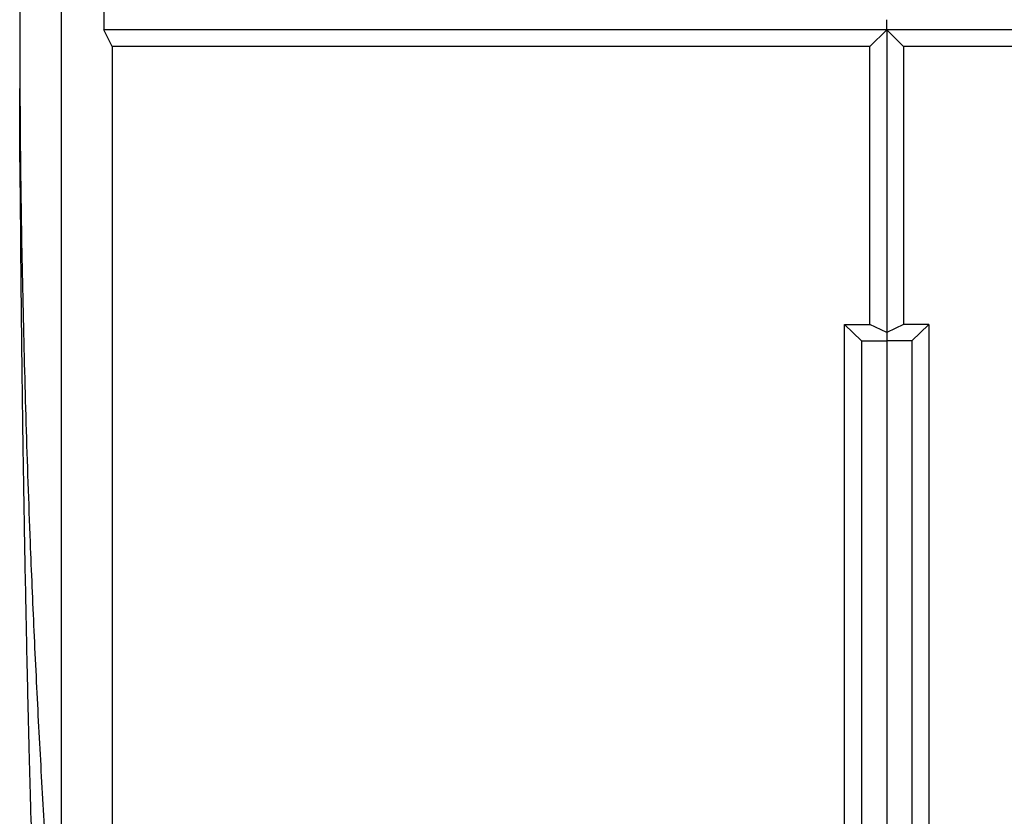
# Model space of a CAD drawing. Header units: millimetres. Extents: x -37728 to 44100, y 631619 to 691915.
# Tile 223 of 256: x 22197 to 22314, y 656862 to 656957. Entities that reach past the tile are written whole.
import ezdxf

# ---------------------------------------------------------------- set-up
doc = ezdxf.new("R2010")
doc.units = ezdxf.units.MM
doc.layers.add('Sonniger opisy', color=255, linetype='Continuous')

# ---------------------------------------------------------------- blocks, each defined once
blk = doc.blocks.new('G200E poziom')
at = {"color": 7, "linetype": 'Continuous'}
for p, q in [((24024.037, 12706.771), (24024.037, 12716.111)), ((24025.037, 12716.111), (24025.037, 12706.771)), ((24033.737, 12703.471), (24033.737, 12716.111)), ((24024.237, 12706.967), (24024.237, 12715.978)), ((24024.537, 12706.967), (24024.537, 12715.978)), ((24024.837, 12706.967), (24024.837, 12715.978)), ((24024.237, 12706.967), (24024.037, 12706.771)), ((24024.237, 12706.967), (24024.537, 12706.967)), ((24024.837, 12706.967), (24024.537, 12706.967)), ((24024.537, 12706.869), (24024.537, 12706.967)), ((24025.037, 12706.771), (24024.837, 12706.967)), ((24024.337, 12706.771), (24024.537, 12706.869)), ((24024.537, 12706.869), (24024.737, 12706.771)), ((24024.537, 12703.274), (24024.537, 12706.869)), ((24024.037, 12706.771), (24024.337, 12706.771)), ((24024.337, 12703.471), (24024.337, 12706.771)), ((24025.037, 12706.771), (24024.737, 12706.771)), ((24024.737, 12706.771), (24024.737, 12703.471)), ((24034.829, 12705.134), (24034.829, 12705.141)), ((24034.825, 12705.122), (24034.835, 12704.133)), ((24034.835, 12704.133), (24034.834, 12703.968)), ((24001.237, 12703.471), (24024.337, 12703.471)), ((24024.337, 12703.471), (24024.537, 12703.274)), ((24024.537, 12703.274), (24024.737, 12703.471)), ((24024.737, 12703.471), (24033.737, 12703.471)), ((24033.737, 12703.471), (24033.837, 12703.274)), ((24001.037, 12703.274), (24024.537, 12703.274)), ((24024.537, 12703.274), (24033.837, 12703.274)), ((24024.537, 12703.274), (24024.537, 12703.154)), ((24033.837, 12685.448), (24033.837, 12703.274))]:
    blk.add_line(p, q, dxfattribs=at)
for points, knots in [([(24034.83, 12705.094), (24034.829, 12705.305), (24034.827, 12705.708), (24034.822, 12706.271), (24034.817, 12706.758), (24034.812, 12707.156), (24034.808, 12707.498), (24034.804, 12707.803), (24034.8, 12708.102), (24034.795, 12708.401), (24034.79, 12708.719), (24034.784, 12709.079), (24034.776, 12709.533), (24034.766, 12710.037), (24034.756, 12710.541), (24034.746, 12710.989), (24034.736, 12711.409), (24034.724, 12711.879), (24034.709, 12712.43), (24034.691, 12713.086), (24034.668, 12713.829), (24034.643, 12714.608), (24034.616, 12715.366), (24034.591, 12716.051), (24034.567, 12716.645), (24034.545, 12717.174), (24034.522, 12717.714), (24034.495, 12718.326), (24034.463, 12719.016), (24034.426, 12719.776), (24034.399, 12720.304), (24034.385, 12720.578)], [0, 0, 0, 0, 0.041099, 0.078473, 0.109456, 0.135155, 0.15513, 0.174308, 0.193199, 0.211804, 0.230922, 0.253561, 0.279965, 0.316968, 0.349047, 0.375342, 0.40146, 0.428578, 0.46474, 0.507161, 0.555796, 0.609639, 0.660288, 0.705918, 0.746704, 0.780035, 0.815021, 0.854927, 0.899397, 0.947948, 1, 1, 1, 1]), ([(24034.337, 12715.713), (24034.337, 12714.786), (24034.337, 12712.932), (24034.337, 12710.137), (24034.337, 12707.336), (24034.337, 12704.532), (24034.337, 12701.73), (24034.337, 12698.986), (24034.337, 12696.303), (24034.337, 12693.684), (24034.337, 12691.08), (24034.337, 12688.491), (24034.337, 12686.783), (24034.337, 12685.929)], [0, 0, 0, 0, 0.093333, 0.186666, 0.279999, 0.373332, 0.466665, 0.559998, 0.647999, 0.735999, 0.823999, 0.912, 1, 1, 1, 1]), ([(24034.835, 12703.689), (24034.832, 12704.163), (24034.826, 12705.11), (24034.8, 12706.528), (24034.763, 12707.943), (24034.718, 12709.237), (24034.668, 12710.417), (24034.616, 12711.477), (24034.557, 12712.536), (24034.491, 12713.595), (24034.418, 12714.654), (24034.364, 12715.362), (24034.337, 12715.713)], [0, 0, 0, 0, 0.118141, 0.235963, 0.353612, 0.471166, 0.558855, 0.647894, 0.735584, 0.82326, 0.912298, 1, 1, 1, 1]), ([(24034.829, 12705.147), (24034.829, 12705.147), (24034.83, 12705.147), (24034.83, 12705.147), (24034.83, 12705.147)], [0, 0, 0, 0, 0.500616, 1, 1, 1, 1]), ([(24034.832, 12704.846), (24034.832, 12704.868), (24034.832, 12704.924), (24034.831, 12705.009), (24034.831, 12705.085), (24034.83, 12705.137), (24034.83, 12705.143), (24034.83, 12705.147)], [0, 0, 0, 0, 0.141217, 0.355911, 0.570613, 0.785314, 1, 1, 1, 1]), ([(24034.829, 12705.134), (24034.829, 12705.125), (24034.829, 12705.105), (24034.829, 12705.037), (24034.829, 12704.948), (24034.83, 12704.88), (24034.83, 12704.847)], [0, 0, 0, 0, 0.224314, 0.482859, 0.741415, 1, 1, 1, 1]), ([(24034.835, 12703.712), (24034.835, 12703.891), (24034.833, 12704.269), (24034.831, 12704.647), (24034.83, 12704.847)], [0, 0, 0, 0, 0.471834, 1, 1, 1, 1]), ([(24034.832, 12704.846), (24034.832, 12704.7), (24034.833, 12704.461), (24034.835, 12704.221), (24034.835, 12704.128), (24034.835, 12704.128)], [0, 0, 0, 0, 0.6111551, 0.9999914, 1, 1, 1, 1]), ([(24034.835, 12704.128), (24034.835, 12704.128), (24034.835, 12704.114), (24034.835, 12704.099), (24034.835, 12704.085)], [0, 0, 0, 0, 0.0001374, 1, 1, 1, 1]), ([(24034.835, 12703.689), (24034.835, 12703.693), (24034.835, 12703.701), (24034.835, 12703.709), (24034.835, 12703.712)], [0, 0, 0, 0, 0.500079, 1, 1, 1, 1]), ([(24034.835, 12701.861), (24034.835, 12701.961), (24034.835, 12702.461), (24034.835, 12703.071), (24034.835, 12703.58), (24034.835, 12703.689)], [0, 0, 0, 0, 0.164095, 0.820477, 1, 1, 1, 1])]:
    blk.add_open_spline(points, degree=3, knots=knots, dxfattribs=at)
at = {"color": 8, "linetype": 'Continuous'}
blk.add_open_spline([(24034.829, 12705.147), (24034.829, 12705.147), (24034.829, 12705.147), (24034.829, 12705.136), (24034.829, 12705.134)], degree=3, knots=[0, 0, 0, 0, 0.832434, 1, 1, 1, 1], dxfattribs=at)
blk = doc.blocks.new('A$Cb58f729f')
at = {"layer": 'Sonniger opisy', "color": 0, "transparency": 33554687}
blk.add_blockref('G200E poziom', (-24049.891, -12688.774), dxfattribs=at)

msp = doc.modelspace()

# ---------------------------------------------------------------- block references
at = {"xscale": 10, "yscale": 10, "zscale": 10, "rotation": 180}
msp.add_blockref('A$Cb58f729f', (22046.71, 657100.76), dxfattribs=at)

doc.saveas('drawing.dxf')
